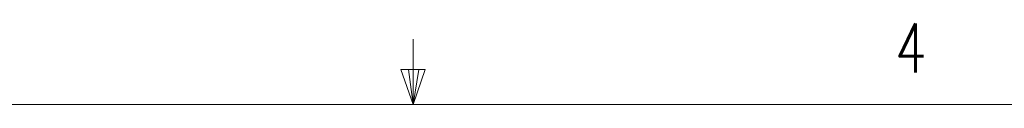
# Model space of a CAD drawing. Extents: x 13 to 426, y 7 to 274.
# Tile 27 of 29: x 196.82 to 244.62, y 270.31 to 274.24. Entities that reach past the tile are written whole.
import ezdxf

# ---------------------------------------------------------------- set-up
doc = ezdxf.new("R2010")
doc.units = 0
doc.header["$MEASUREMENT"] = 0
doc.styles.add('SLDTEXTSTYLE0', font='SIMPLEX', dxfattribs={"width": 0.75})

msp = doc.modelspace()

# ---------------------------------------------------------------- linework, layer by layer
at = {"color": 7, "linetype": 'Continuous', "lineweight": 0}
for p, q in [((215.925, 270.309), (215.925, 273.484)), ((215.925, 270.309), (215.316, 272.015)), ((215.316, 272.015), (216.499, 272.015)), ((215.925, 270.309), (215.696, 272.015)), ((215.925, 270.309), (216.499, 272.015)), ((215.925, 270.309), (216.187, 272.015)), ((15.907, 270.309), (415.957, 270.309))]:
    msp.add_line(p, q, dxfattribs=at)

# ---------------------------------------------------------------- texts
at = {"color": 7, "insert": (239.311, 274.24), "char_height": 2.381, "attachment_point": 1, "style": 'SLDTEXTSTYLE0'}
msp.add_mtext('4', dxfattribs=at)

doc.saveas('drawing.dxf')
